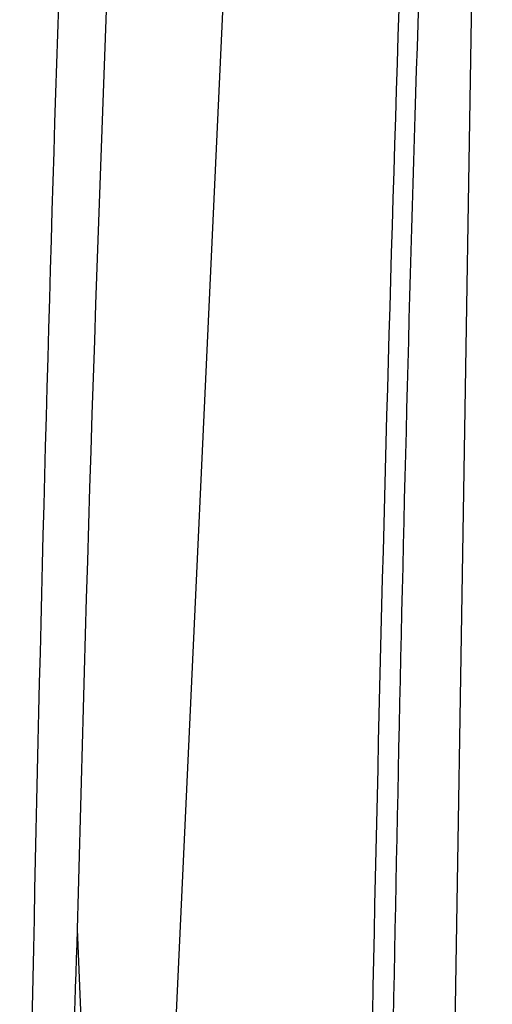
# Model space of a CAD drawing. Header units: millimetres. Extents: x 82 to 1337, y -230 to 1154.
# Tile 56 of 217: x 1005 to 1018, y 43 to 71. Entities that reach past the tile are written whole.
import ezdxf

# ---------------------------------------------------------------- set-up
doc = ezdxf.new("R2010")
doc.units = ezdxf.units.MM

msp = doc.modelspace()

# ---------------------------------------------------------------- linework, layer by layer
at = {"color": 7, "linetype": 'Continuous', "lineweight": 25}
for p, q in [((1008.319, 25.669), (1012.174, 109.243)), ((1017.983, 108.073), (1016.701, 28.146)), ((1006.343, 45.556), (1007.188, 24.832))]:
    msp.add_line(p, q, dxfattribs=at)
for points, knots in [([(1004.726, 18.372), (1004.887, 36.193), (1005.252, 53.894), (1006.389, 89.043), (1007.162, 106.49), (1008.141, 123.809)], [0, 0, 0, 0, 0.5, 0.5, 1, 1, 1, 1]), ([(1014.935, 27.126), (1015.163, 40.694), (1015.623, 68.063), (1016.819, 94.98), (1017.422, 108.554)], [0, 0, 0, 0, 0.495715, 1, 1, 1, 1]), ([(1016.854, 107.981), (1016.834, 107.569), (1016.733, 105.51), (1016.323, 96.855), (1015.64, 80.541), (1014.916, 57.696), (1014.523, 39.27), (1014.384, 28.94), (1014.355, 26.791)], [0, 0, 0, 0, 0.0153839, 0.076919, 0.3230622, 0.6222464, 0.9214305, 1, 1, 1, 1])]:
    msp.add_open_spline(points, degree=3, knots=knots, dxfattribs=at)
for points in [[(1009.125, 111.26), (1007.813, 89.474), (1006.885, 67.573), (1006.343, 45.556)], [(1006.343, 45.556), (1006.025, 36.825), (1005.776, 28.087), (1005.598, 19.343)]]:
    msp.add_open_spline(points, degree=3, dxfattribs=at)

doc.saveas('drawing.dxf')
